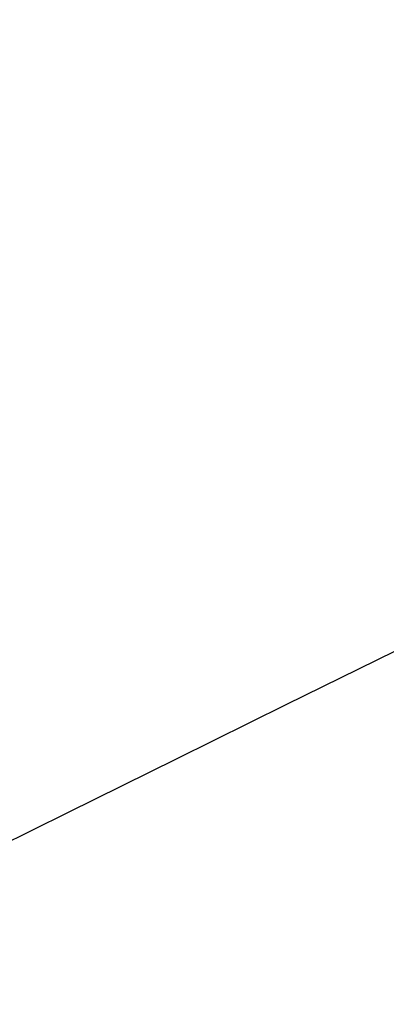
# Model space of a CAD drawing. Header units: millimetres. Extents: x -243.9 to -229.5, y -3.7 to 10.8.
# Tile 77 of 256: x -239.5966 to -239.5496, y 2.0464 to 2.1729. Entities that reach past the tile are written whole.
import ezdxf

# ---------------------------------------------------------------- set-up
doc = ezdxf.new("R2010")
doc.units = ezdxf.units.MM
doc.header["$MEASUREMENT"] = 0
doc.layers.add('Default', color=7, linetype='Continuous', true_color=0x000000)

msp = doc.modelspace()

# ---------------------------------------------------------------- linework, layer by layer
at = {"layer": 'Default'}
msp.add_open_spline([(-233.69053, 3.75, 128.80459), (-233.69031, 4.13611, 128.80459), (-233.8441, 4.90838, 128.80459), (-234.50891, 5.90347, 128.80459), (-235.33938, 6.44905, 128.80459), (-236.08457, 6.6647, 128.80459), (-236.84133, 6.73696, 128.80459), (-237.79889, 6.54651, 128.80459), (-238.62371, 5.9953, 128.80459), (-239.12326, 5.38075, 128.80459), (-239.39546, 4.85733, 128.80459), (-239.55534, 4.306, 128.80459), (-239.62743, 3.54917, 128.80459), (-239.43708, 2.59166, 128.80459), (-238.88581, 1.76681, 128.80459), (-238.27129, 1.26727, 128.80459), (-237.74785, 0.99507, 128.80459), (-237.19653, 0.83519, 128.80459), (-236.4397, 0.7631, 128.80459), (-235.48219, 0.95345, 128.80459), (-234.65734, 1.50473, 128.80459), (-234.1578, 2.11924, 128.80459), (-233.88561, 2.64267, 128.80459), (-233.72563, 3.19404, 128.80459), (-233.69049, 3.56464, 128.80459), (-233.69053, 3.75, 128.80459)], degree=3, knots=[0, 0, 0, 0, 1.158433, 2.316866, 3.521729, 4.07773, 4.633732, 5.792165, 6.950598, 7.55303, 8.155461, 8.711463, 9.267464, 10.425897, 11.58433, 12.186762, 12.789193, 13.345195, 13.901196, 15.059629, 16.218062, 16.820494, 17.422925, 17.978927, 18.534928, 18.534928, 18.534928, 18.534928], dxfattribs=at)
for points in [[(-239.55446, 2.79622, 127.84894), (-240.82082, 2.48453, 123.5156), (-242.08718, 2.17283, 119.18227), (-243.35354, 1.86114, 114.84894)], [(-239.55869, 2.57163, 127.84894), (-240.82694, 2.16012, 123.5156), (-242.09518, 1.74861, 119.18227), (-243.36342, 1.3371, 114.84894)], [(-239.55793, 2.56932, 127.84894), (-240.82584, 2.15678, 123.5156), (-242.09374, 1.74425, 119.18227), (-243.36165, 1.33171, 114.84894)], [(-239.3944, 2.16796, 127.84894), (-240.58964, 1.57704, 123.5156), (-241.78487, 0.98611, 119.18227), (-242.98011, 0.39519, 114.84894)], [(-239.30291, 2.13302, 127.84894), (-240.45748, 1.52658, 123.5156), (-241.61206, 0.92013, 119.18227), (-242.76663, 0.31368, 114.84894)]]:
    msp.add_open_spline(points, degree=3, dxfattribs=at)

doc.saveas('drawing.dxf')
